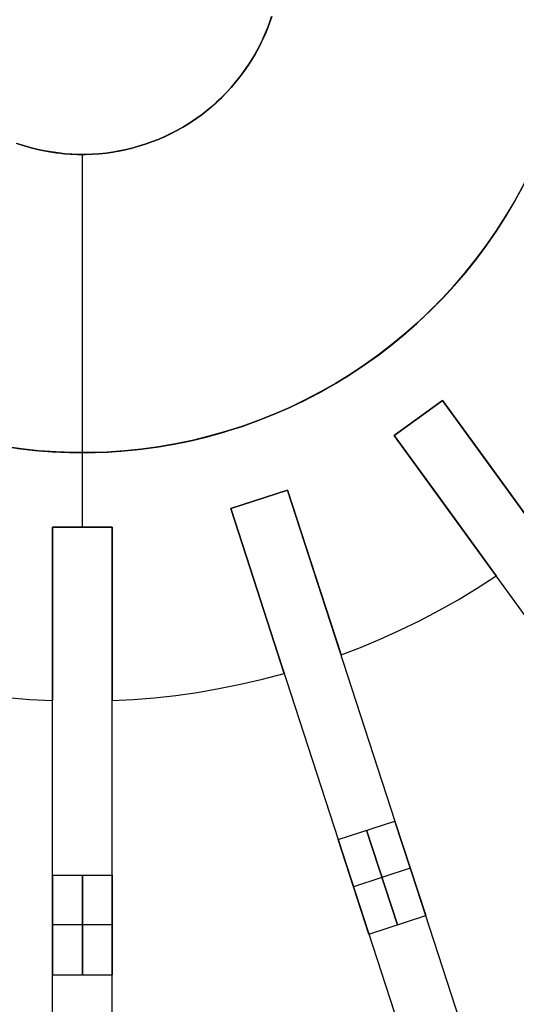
# Model space of a CAD drawing. Header units: millimetres. Extents: x 385 to 1075, y 1875 to 2565.
# Tile 7 of 21: x 717 to 817, y 2009 to 2207. Entities that reach past the tile are written whole.
import ezdxf

# ---------------------------------------------------------------- set-up
doc = ezdxf.new("R2010")
doc.units = ezdxf.units.MM

msp = doc.modelspace()

# ---------------------------------------------------------------- linework, layer by layer
at = {"extrusion": (5e-05, -7.91922e-06, 1)}
msp.add_lwpolyline([(634.91, 2250.9), (633.9, 2247.6), (633, 2244.26), (632.22, 2240.89), (631.56, 2237.5), (631.01, 2234.09), (630.58, 2230.66), (630.27, 2227.22), (630.08, 2223.77), (630.01, 2220.31), (630.06, 2216.86), (630.23, 2213.41), (630.52, 2209.96), (630.92, 2206.53), (631.45, 2203.11), (632.09, 2199.72), (632.85, 2196.35), (633.72, 2193.01), (634.71, 2189.69), (635.82, 2186.42), (637.03, 2183.19), (638.36, 2180), (639.8, 2176.85), (641.34, 2173.76), (642.99, 2170.73), (644.75, 2167.75), (646.6, 2164.83), (648.56, 2161.98), (650.61, 2159.21), (652.76, 2156.5), (655, 2153.87), (657.33, 2151.31), (659.75, 2148.84), (662.25, 2146.46), (664.83, 2144.16), (667.49, 2141.96), (670.22, 2139.84), (673.03, 2137.82), (675.9, 2135.9), (678.84, 2134.08), (681.84, 2132.37), (684.89, 2130.76), (688, 2129.25), (691.16, 2127.85), (694.37, 2126.57), (697.62, 2125.39), (700.91, 2124.33), (704.23, 2123.38), (707.59, 2122.55), (710.97, 2121.83), (714.37, 2121.23), (717.79, 2120.75), (721.23, 2120.38), (724.67, 2120.14), (728.13, 2120.02), (731.58, 2120.01), (735.04, 2120.12), (738.48, 2120.36), (741.92, 2120.71), (745.35, 2121.18), (748.75, 2121.77), (752.13, 2122.48), (755.49, 2123.3), (758.82, 2124.24), (762.11, 2125.29), (765.36, 2126.45), (768.57, 2127.73), (771.74, 2129.12), (774.85, 2130.61), (777.91, 2132.22), (780.92, 2133.92), (783.86, 2135.73), (786.74, 2137.64), (789.55, 2139.65), (792.29, 2141.76), (794.96, 2143.96), (797.55, 2146.25), (800.05, 2148.62), (802.48, 2151.09), (804.82, 2153.63), (807.06, 2156.26), (809.22, 2158.96), (811.28, 2161.73), (813.25, 2164.57), (815.11, 2167.48), (816.88, 2170.45), (818.54, 2173.48), (820.09, 2176.57), (821.54, 2179.71), (822.87, 2182.89), (824.1, 2186.12), (825.21, 2189.4), (826.21, 2192.7), (827.1, 2196.04), (827.87, 2199.41), (828.52, 2202.81), (829.06, 2206.22), (829.48, 2209.65), (829.77, 2213.09), (829.95, 2216.54), (830.01, 2220)], dxfattribs=at)
at = {"extrusion": (-5e-05, 7.91922e-06, 1)}
msp.add_lwpolyline([(829.99, 2220), (829.93, 2216.55), (829.75, 2213.1), (829.45, 2209.65), (829.03, 2206.22), (828.5, 2202.81), (827.85, 2199.42), (827.08, 2196.05), (826.19, 2192.71), (825.19, 2189.4), (824.08, 2186.13), (822.85, 2182.9), (821.51, 2179.71), (820.07, 2176.57), (818.51, 2173.49), (816.85, 2170.46), (815.09, 2167.48), (813.22, 2164.58), (811.26, 2161.73), (809.2, 2158.96), (807.04, 2156.26), (804.79, 2153.64), (802.45, 2151.09), (800.03, 2148.63), (797.52, 2146.25), (794.93, 2143.96), (792.27, 2141.76), (789.53, 2139.66), (786.72, 2137.65), (783.84, 2135.74), (780.89, 2133.93), (777.89, 2132.22), (774.83, 2130.62), (771.71, 2129.12), (768.55, 2127.73), (765.34, 2126.46), (762.08, 2125.29), (758.79, 2124.24), (755.47, 2123.3), (752.11, 2122.48), (748.73, 2121.77), (745.32, 2121.18), (741.9, 2120.71), (738.46, 2120.36), (735.01, 2120.13), (731.56, 2120.01), (728.1, 2120.02), (724.65, 2120.14), (721.2, 2120.39), (717.77, 2120.75), (714.34, 2121.23), (710.94, 2121.83), (707.56, 2122.55), (704.21, 2123.38), (700.88, 2124.33), (697.6, 2125.39), (694.35, 2126.57), (691.14, 2127.86), (687.98, 2129.25), (684.87, 2130.76), (681.81, 2132.37), (678.81, 2134.09), (675.88, 2135.91), (673, 2137.83), (670.2, 2139.85), (667.46, 2141.96), (664.81, 2144.17), (662.22, 2146.46), (659.72, 2148.85), (657.31, 2151.32), (654.98, 2153.87), (652.74, 2156.5), (650.59, 2159.21), (648.54, 2161.99), (646.58, 2164.84), (644.72, 2167.75), (642.97, 2170.73), (641.32, 2173.77), (639.78, 2176.86), (638.34, 2180), (637.01, 2183.19), (635.79, 2186.42), (634.69, 2189.7), (633.7, 2193.01), (632.83, 2196.35), (632.07, 2199.72), (631.42, 2203.12), (630.9, 2206.53), (630.49, 2209.97), (630.21, 2213.41), (630.04, 2216.86), (629.99, 2220.32), (630.06, 2223.77), (630.25, 2227.22), (630.56, 2230.66), (630.99, 2234.09), (631.53, 2237.5), (632.2, 2240.9), (632.98, 2244.26), (633.87, 2247.6), (634.88, 2250.9)], dxfattribs=at)
for points in [[(716.72, 2182.27), (718.04, 2181.83), (719.37, 2181.44), (720.71, 2181.09), (722.07, 2180.79), (723.43, 2180.54), (724.81, 2180.34), (726.19, 2180.18), (727.57, 2180.07), (728.96, 2180.01), (730.35, 2180), (731.74, 2180.04), (733.12, 2180.12), (734.5, 2180.25), (735.88, 2180.43), (737.25, 2180.66), (738.61, 2180.94), (739.96, 2181.26), (741.3, 2181.63), (742.62, 2182.04), (743.93, 2182.51), (745.23, 2183.01), (746.5, 2183.56), (747.76, 2184.16), (748.99, 2184.79), (750.2, 2185.48), (751.39, 2186.2), (752.55, 2186.96), (753.68, 2187.76), (754.78, 2188.6), (755.86, 2189.48), (756.9, 2190.4), (757.91, 2191.35), (758.89, 2192.34), (759.83, 2193.36), (760.74, 2194.41), (761.61, 2195.49), (762.44, 2196.6), (763.23, 2197.74), (763.99, 2198.91), (764.7, 2200.1), (765.37, 2201.32), (766, 2202.56), (766.58, 2203.82), (767.12, 2205.09), (767.61, 2206.39), (768.06, 2207.71)], [(717.04, 2182.16), (718.36, 2181.73), (719.69, 2181.35), (721.03, 2181.02), (722.38, 2180.73), (723.74, 2180.49), (725.11, 2180.3), (726.49, 2180.15), (727.86, 2180.06), (729.25, 2180.01), (730.63, 2180), (732.01, 2180.05), (733.39, 2180.14), (734.76, 2180.28), (736.13, 2180.47), (737.5, 2180.71), (738.85, 2180.99), (740.19, 2181.32), (741.52, 2181.7), (742.84, 2182.12), (744.14, 2182.58), (745.42, 2183.09), (746.69, 2183.65), (747.94, 2184.25), (749.16, 2184.89), (750.36, 2185.57), (751.54, 2186.29), (752.69, 2187.06), (753.82, 2187.86), (754.91, 2188.7), (755.98, 2189.58), (757.01, 2190.5), (758.02, 2191.45), (758.99, 2192.44), (759.92, 2193.45), (760.82, 2194.5), (761.68, 2195.58), (762.51, 2196.69), (763.29, 2197.83), (764.04, 2198.99), (764.75, 2200.18), (765.41, 2201.39), (766.03, 2202.63), (766.61, 2203.88), (767.14, 2205.16), (767.64, 2206.45), (768.08, 2207.76)], [(768.08, 2207.76), (767.64, 2206.45), (767.14, 2205.16), (766.61, 2203.88), (766.03, 2202.63), (765.41, 2201.39), (764.75, 2200.18), (764.04, 2198.99), (763.29, 2197.83), (762.51, 2196.69), (761.68, 2195.58), (760.82, 2194.5), (759.92, 2193.45), (758.99, 2192.44), (758.02, 2191.45), (757.01, 2190.5), (755.98, 2189.58), (754.91, 2188.7), (753.82, 2187.86), (752.69, 2187.06), (751.54, 2186.29), (750.36, 2185.57), (749.16, 2184.89), (747.94, 2184.25), (746.69, 2183.65), (745.42, 2183.09), (744.14, 2182.58), (742.84, 2182.12), (741.52, 2181.7), (740.19, 2181.32), (738.85, 2180.99), (737.5, 2180.71), (736.13, 2180.47), (734.76, 2180.28), (733.39, 2180.14), (732.01, 2180.05), (730.63, 2180), (729.25, 2180.01), (727.86, 2180.06), (726.49, 2180.15), (725.11, 2180.3), (723.74, 2180.49), (722.38, 2180.73), (721.03, 2181.02), (719.69, 2181.35), (718.36, 2181.73), (717.04, 2182.16)], [(730, 2105), (730, 2180)], [(730, 2105), (730, 2180)], [(717.02, 2120.85), (720.47, 2120.46), (723.93, 2120.18), (727.4, 2120.03), (730.87, 2120), (734.34, 2120.09), (737.8, 2120.3), (741.26, 2120.64), (744.7, 2121.09), (748.12, 2121.66), (751.53, 2122.34), (754.9, 2123.15), (758.25, 2124.07), (761.56, 2125.11), (764.84, 2126.26), (768.07, 2127.53), (771.25, 2128.91), (774.39, 2130.39), (777.47, 2131.99), (780.5, 2133.69), (783.47, 2135.49), (786.37, 2137.4), (789.2, 2139.41), (791.96, 2141.51), (794.65, 2143.71), (797.26, 2146), (799.78, 2148.37), (802.23, 2150.84), (804.58, 2153.39), (806.85, 2156.02), (809.03, 2158.72), (811.11, 2161.5), (813.09, 2164.35), (814.97, 2167.27), (816.75, 2170.25), (818.42, 2173.29)], [(802.45, 2130.49), (792.74, 2123.44)], [(792.74, 2123.44), (802.45, 2130.49)], [(792.74, 2123.44), (802.45, 2130.49)], [(792.74, 2123.44), (802.45, 2130.49)], [(802.45, 2130.49), (792.74, 2123.44)], [(811.27, 2118.35), (802.45, 2130.49)], [(802.45, 2130.49), (811.27, 2118.35)], [(811.27, 2118.35), (802.45, 2130.49)], [(802.45, 2130.49), (811.27, 2118.35)], [(937.64, 1944.42), (802.45, 2130.49)], [(792.74, 2123.44), (801.56, 2111.3)], [(801.56, 2111.3), (792.74, 2123.44)], [(792.74, 2123.44), (801.56, 2111.3)], [(801.56, 2111.3), (792.74, 2123.44)], [(927.93, 1937.36), (792.74, 2123.44)], [(730, 2105), (730, 2120)], [(730, 2105), (730, 2120)], [(822.95, 2102.27), (811.27, 2118.35)], [(811.27, 2118.35), (822.95, 2102.27)], [(822.95, 2102.27), (811.27, 2118.35)], [(811.27, 2118.35), (822.95, 2102.27)], [(771.24, 2112.48), (759.83, 2108.77)], [(759.83, 2108.77), (771.24, 2112.48)], [(759.83, 2108.77), (771.24, 2112.48)], [(759.83, 2108.77), (771.24, 2112.48)], [(771.24, 2112.48), (759.83, 2108.77)], [(775.88, 2098.22), (771.24, 2112.48)], [(771.24, 2112.48), (775.88, 2098.22)], [(775.88, 2098.22), (771.24, 2112.48)], [(771.24, 2112.48), (775.88, 2098.22)], [(842.32, 1893.74), (771.24, 2112.48)], [(801.56, 2111.3), (813.24, 2095.22)], [(813.24, 2095.22), (801.56, 2111.3)], [(801.56, 2111.3), (813.24, 2095.22)], [(813.24, 2095.22), (801.56, 2111.3)], [(759.83, 2108.77), (764.47, 2094.51)], [(764.47, 2094.51), (759.83, 2108.77)], [(759.83, 2108.77), (764.47, 2094.51)], [(764.47, 2094.51), (759.83, 2108.77)], [(830.9, 1890.03), (759.83, 2108.77)], [(736, 2105), (724, 2105)], [(724, 2105), (736, 2105)], [(724, 2105), (736, 2105)], [(724, 2105), (736, 2105)], [(724, 2105), (724, 2090)], [(724, 2090), (724, 2105)], [(724, 2105), (724, 2090)], [(724, 2090), (724, 2105)], [(736, 2105), (724, 2105)], [(724, 1875), (724, 2105)], [(736, 2090), (736, 2105)], [(736, 2105), (736, 2090)], [(736, 2090), (736, 2105)], [(736, 2105), (736, 2090)], [(736, 1875), (736, 2105)], [(782.02, 2079.31), (775.88, 2098.22)], [(775.88, 2098.22), (782.02, 2079.31)], [(782.02, 2079.31), (775.88, 2098.22)], [(775.88, 2098.22), (782.02, 2079.31)], [(764.47, 2094.51), (770.61, 2075.6)], [(770.61, 2075.6), (764.47, 2094.51)], [(764.47, 2094.51), (770.61, 2075.6)], [(770.61, 2075.6), (764.47, 2094.51)], [(782.02, 2079.31), (785.97, 2080.83), (789.92, 2082.49), (793.86, 2084.27), (797.78, 2086.19), (801.69, 2088.24), (805.58, 2090.43), (809.43, 2092.76), (813.24, 2095.22)], [(782.02, 2079.31), (785.97, 2080.83), (789.92, 2082.49), (793.86, 2084.27), (797.78, 2086.19), (801.69, 2088.24), (805.58, 2090.43), (809.43, 2092.76), (813.24, 2095.22)], [(782.02, 2079.31), (785.97, 2080.83), (789.92, 2082.49), (793.86, 2084.27), (797.78, 2086.19), (801.69, 2088.24), (805.58, 2090.43), (809.43, 2092.76), (813.24, 2095.22)], [(782.02, 2079.31), (785.97, 2080.83), (789.92, 2082.49), (793.86, 2084.27), (797.78, 2086.19), (801.69, 2088.24), (805.58, 2090.43), (809.43, 2092.76), (813.24, 2095.22)], [(782.02, 2079.31), (785.97, 2080.83), (789.92, 2082.49), (793.86, 2084.27), (797.78, 2086.19), (801.69, 2088.24), (805.58, 2090.43), (809.43, 2092.76), (813.24, 2095.22)], [(782.02, 2079.31), (785.97, 2080.83), (789.92, 2082.49), (793.86, 2084.27), (797.78, 2086.19), (801.69, 2088.24), (805.58, 2090.43), (809.43, 2092.76), (813.24, 2095.22)], [(724, 2090), (724, 2070.12)], [(724, 2070.12), (724, 2090)], [(724, 2090), (724, 2070.12)], [(724, 2070.12), (724, 2090)], [(736, 2070.12), (736, 2090)], [(736, 2090), (736, 2070.12)], [(736, 2070.12), (736, 2090)], [(736, 2090), (736, 2070.12)], [(689.39, 2075.6), (693.48, 2074.51), (697.64, 2073.53), (701.88, 2072.66), (706.19, 2071.9), (710.55, 2071.27), (714.98, 2070.75), (719.47, 2070.37), (724, 2070.12)], [(689.39, 2075.6), (693.48, 2074.51), (697.64, 2073.53), (701.88, 2072.66), (706.19, 2071.9), (710.55, 2071.27), (714.98, 2070.75), (719.47, 2070.37), (724, 2070.12)], [(689.39, 2075.6), (693.48, 2074.51), (697.64, 2073.53), (701.88, 2072.66), (706.19, 2071.9), (710.55, 2071.27), (714.98, 2070.75), (719.47, 2070.37), (724, 2070.12)], [(689.39, 2075.6), (693.48, 2074.51), (697.64, 2073.53), (701.88, 2072.66), (706.19, 2071.9), (710.55, 2071.27), (714.98, 2070.75), (719.47, 2070.37), (724, 2070.12)], [(689.39, 2075.6), (693.48, 2074.51), (697.64, 2073.53), (701.88, 2072.66), (706.19, 2071.9), (710.55, 2071.27), (714.98, 2070.75), (719.47, 2070.37), (724, 2070.12)], [(689.39, 2075.6), (693.48, 2074.51), (697.64, 2073.53), (701.88, 2072.66), (706.19, 2071.9), (710.55, 2071.27), (714.98, 2070.75), (719.47, 2070.37), (724, 2070.12)], [(736, 2070.12), (740.23, 2070.35), (744.49, 2070.7), (748.79, 2071.18), (753.12, 2071.79), (757.47, 2072.54), (761.84, 2073.42), (766.22, 2074.44), (770.61, 2075.6)], [(736, 2070.12), (740.23, 2070.35), (744.49, 2070.7), (748.79, 2071.18), (753.12, 2071.79), (757.47, 2072.54), (761.84, 2073.42), (766.22, 2074.44), (770.61, 2075.6)], [(736, 2070.12), (740.23, 2070.35), (744.49, 2070.7), (748.79, 2071.18), (753.12, 2071.79), (757.47, 2072.54), (761.84, 2073.42), (766.22, 2074.44), (770.61, 2075.6)], [(736, 2070.12), (740.23, 2070.35), (744.49, 2070.7), (748.79, 2071.18), (753.12, 2071.79), (757.47, 2072.54), (761.84, 2073.42), (766.22, 2074.44), (770.61, 2075.6)], [(736, 2070.12), (740.23, 2070.35), (744.49, 2070.7), (748.79, 2071.18), (753.12, 2071.79), (757.47, 2072.54), (761.84, 2073.42), (766.22, 2074.44), (770.61, 2075.6)], [(736, 2070.12), (740.23, 2070.35), (744.49, 2070.7), (748.79, 2071.18), (753.12, 2071.79), (757.47, 2072.54), (761.84, 2073.42), (766.22, 2074.44), (770.61, 2075.6)], [(781.46, 2042.2), (792.87, 2045.91)], [(781.46, 2042.2), (792.87, 2045.91)], [(793.35, 2025.03), (787.17, 2044.05)], [(787.17, 2044.05), (793.35, 2025.03)], [(799.05, 2026.89), (792.87, 2045.91)], [(792.87, 2045.91), (799.05, 2026.89)], [(781.46, 2042.2), (787.64, 2023.18)], [(787.64, 2023.18), (781.46, 2042.2)], [(795.96, 2036.4), (784.55, 2032.69)], [(795.96, 2036.4), (784.55, 2032.69)], [(724, 2035), (736, 2035)], [(724, 2035), (724, 2015)], [(724, 2015), (724, 2035)], [(724, 2035), (736, 2035)], [(730, 2015), (730, 2035)], [(730, 2035), (730, 2015)], [(736, 2015), (736, 2035)], [(736, 2035), (736, 2015)], [(787.64, 2023.18), (799.05, 2026.89)], [(787.64, 2023.18), (799.05, 2026.89)], [(736, 2025), (724, 2025)], [(736, 2025), (724, 2025)], [(724, 2015), (736, 2015)], [(724, 2015), (736, 2015)]]:
    msp.add_lwpolyline(points)
at = {"extrusion": (1, 0, 0)}
for points in [[(2180, -12), (2180, 0)], [(2130.49, -12), (2130.49, -232)], [(2126.96, -12), (2126.96, -232)], [(2123.44, -232), (2123.44, -12)], [(2120, -244.01), (2120, -231.99)], [(2112.48, -12), (2112.48, -232)], [(2110.63, -12), (2110.63, -232)], [(2108.77, -232), (2108.77, -12)], [(2105, -232), (2105, -12)], [(2105, 0), (2104.96, 2.39), (2104.84, 4.78), (2104.63, 7.16), (2104.35, 9.53), (2103.98, 11.89), (2103.54, 14.24), (2103.01, 16.57), (2102.4, 18.89), (2101.72, 21.18), (2100.96, 23.44), (2100.12, 25.68), (2099.2, 27.89), (2098.22, 30.06), (2097.15, 32.2), (2096.02, 34.31), (2094.81, 36.37), (2093.53, 38.39), (2092.19, 40.37), (2090.78, 42.3), (2089.3, 44.18), (2087.76, 46), (2086.16, 47.78), (2084.5, 49.5), (2082.78, 51.16), (2081, 52.76), (2079.18, 54.3), (2077.3, 55.78), (2075.37, 57.19), (2073.39, 58.53), (2071.37, 59.81), (2069.31, 61.02), (2067.2, 62.15), (2065.06, 63.22), (2062.89, 64.2), (2060.68, 65.12), (2058.44, 65.96), (2056.18, 66.72), (2053.89, 67.4), (2051.57, 68.01), (2049.24, 68.54), (2046.89, 68.98), (2044.53, 69.35), (2042.16, 69.63), (2039.78, 69.84), (2037.39, 69.96), (2035, 70)], [(2105, -244), (2104.96, -246.39), (2104.84, -248.78), (2104.63, -251.16), (2104.35, -253.53), (2103.98, -255.89), (2103.54, -258.24), (2103.01, -260.57), (2102.4, -262.89), (2101.72, -265.18), (2100.96, -267.44), (2100.12, -269.68), (2099.2, -271.89), (2098.22, -274.06), (2097.15, -276.2), (2096.02, -278.31), (2094.81, -280.37), (2093.53, -282.39), (2092.19, -284.37), (2090.78, -286.3), (2089.3, -288.18), (2087.76, -290), (2086.16, -291.78), (2084.5, -293.5), (2082.78, -295.16), (2081, -296.76), (2079.18, -298.3), (2077.3, -299.78), (2075.37, -301.19), (2073.39, -302.53), (2071.37, -303.81), (2069.31, -305.02), (2067.2, -306.15), (2065.06, -307.22), (2062.89, -308.2), (2060.68, -309.12), (2058.44, -309.96), (2056.18, -310.72), (2053.89, -311.4), (2051.57, -312.01), (2049.24, -312.54), (2046.89, -312.98), (2044.53, -313.35), (2042.16, -313.63), (2039.78, -313.84), (2037.39, -313.96), (2035, -314)], [(2105, -12), (2105, -232)], [(2035, 70), (2037.39, 69.96), (2039.78, 69.84), (2042.16, 69.63), (2044.53, 69.35), (2046.89, 68.98), (2049.24, 68.54), (2051.57, 68.01), (2053.89, 67.4), (2056.18, 66.72), (2058.44, 65.96), (2060.68, 65.12), (2062.89, 64.2), (2065.06, 63.22), (2067.2, 62.15), (2069.31, 61.02), (2071.37, 59.81), (2073.39, 58.53), (2075.37, 57.19), (2077.3, 55.78), (2079.18, 54.3), (2081, 52.76), (2082.78, 51.16), (2084.5, 49.5), (2086.16, 47.78), (2087.76, 46), (2089.3, 44.18), (2090.78, 42.3), (2092.19, 40.37), (2093.53, 38.39), (2094.81, 36.37), (2096.02, 34.31), (2097.15, 32.2), (2098.22, 30.06), (2099.2, 27.89), (2100.12, 25.68), (2100.96, 23.44), (2101.72, 21.18), (2102.4, 18.89), (2103.01, 16.57), (2103.54, 14.24), (2103.98, 11.89), (2104.35, 9.53), (2104.63, 7.16), (2104.84, 4.78), (2104.96, 2.39), (2105, 0)], [(2105, -244), (2104.96, -246.39), (2104.84, -248.78), (2104.63, -251.16), (2104.35, -253.53), (2103.98, -255.89), (2103.54, -258.24), (2103.01, -260.57), (2102.4, -262.89), (2101.72, -265.18), (2100.96, -267.44), (2100.12, -269.68), (2099.2, -271.89), (2098.22, -274.06), (2097.15, -276.2), (2096.02, -278.31), (2094.81, -280.37), (2093.53, -282.39), (2092.19, -284.37), (2090.78, -286.3), (2089.3, -288.18), (2087.76, -290), (2086.16, -291.78), (2084.5, -293.5), (2082.78, -295.16), (2081, -296.76), (2079.18, -298.3), (2077.3, -299.78), (2075.37, -301.19), (2073.39, -302.53), (2071.37, -303.81), (2069.31, -305.02), (2067.2, -306.15), (2065.06, -307.22), (2062.89, -308.2), (2060.68, -309.12), (2058.44, -309.96), (2056.18, -310.72), (2053.89, -311.4), (2051.57, -312.01), (2049.24, -312.54), (2046.89, -312.98), (2044.53, -313.35), (2042.16, -313.63), (2039.78, -313.84), (2037.39, -313.96), (2035, -314)], [(2105, -12), (2105, -232)], [(2035, 70), (2037.39, 69.96), (2039.78, 69.84), (2042.16, 69.63), (2044.53, 69.35), (2046.89, 68.98), (2049.24, 68.54), (2051.57, 68.01), (2053.89, 67.4), (2056.18, 66.72), (2058.44, 65.96), (2060.68, 65.12), (2062.89, 64.2), (2065.06, 63.22), (2067.2, 62.15), (2069.31, 61.02), (2071.37, 59.81), (2073.39, 58.53), (2075.37, 57.19), (2077.3, 55.78), (2079.18, 54.3), (2081, 52.76), (2082.78, 51.16), (2084.5, 49.5), (2086.16, 47.78), (2087.76, 46), (2089.3, 44.18), (2090.78, 42.3), (2092.19, 40.37), (2093.53, 38.39), (2094.81, 36.37), (2096.02, 34.31), (2097.15, 32.2), (2098.22, 30.06), (2099.2, 27.89), (2100.12, 25.68), (2100.96, 23.44), (2101.72, 21.18), (2102.4, 18.89), (2103.01, 16.57), (2103.54, 14.24), (2103.98, 11.89), (2104.35, 9.53), (2104.63, 7.16), (2104.84, 4.78), (2104.96, 2.39), (2105, 0)], [(2105, -244), (2104.96, -246.39), (2104.84, -248.78), (2104.63, -251.16), (2104.35, -253.53), (2103.98, -255.89), (2103.54, -258.24), (2103.01, -260.57), (2102.4, -262.89), (2101.72, -265.18), (2100.96, -267.44), (2100.12, -269.68), (2099.2, -271.89), (2098.22, -274.06), (2097.15, -276.2), (2096.02, -278.31), (2094.81, -280.37), (2093.53, -282.39), (2092.19, -284.37), (2090.78, -286.3), (2089.3, -288.18), (2087.76, -290), (2086.16, -291.78), (2084.5, -293.5), (2082.78, -295.16), (2081, -296.76), (2079.18, -298.3), (2077.3, -299.78), (2075.37, -301.19), (2073.39, -302.53), (2071.37, -303.81), (2069.31, -305.02), (2067.2, -306.15), (2065.06, -307.22), (2062.89, -308.2), (2060.68, -309.12), (2058.44, -309.96), (2056.18, -310.72), (2053.89, -311.4), (2051.57, -312.01), (2049.24, -312.54), (2046.89, -312.98), (2044.53, -313.35), (2042.16, -313.63), (2039.78, -313.84), (2037.39, -313.96), (2035, -314)], [(2095.22, -244), (2095.22, -232)], [(2095.22, -12), (2095.22, 0)], [(2079.31, -244), (2079.31, -232)], [(2079.31, -12), (2079.31, 0)], [(2075.6, -244), (2075.6, -232)], [(2075.6, -12), (2075.6, 0)], [(2070.12, -244), (2070.12, -232)], [(2070.12, -12), (2070.12, 0)], [(2070.12, -244), (2070.12, -232)], [(2070.12, -12), (2070.12, 0)], [(2015, 70), (2010.22, 69.92), (2005.45, 69.67), (2000.68, 69.27), (1995.94, 68.7), (1991.21, 67.96), (1986.52, 67.07), (1981.85, 66.02), (1977.23, 64.81), (1972.65, 63.44), (1968.12, 61.92), (1963.64, 60.24), (1959.22, 58.41), (1954.87, 56.43), (1950.59, 54.3), (1946.38, 52.03), (1942.26, 49.62), (1938.22, 47.07), (1934.26, 44.38), (1930.41, 41.55), (1926.65, 38.6), (1922.99, 35.52), (1919.44, 32.32), (1916.01, 28.99), (1912.68, 25.56), (1909.48, 22.01), (1906.4, 18.35), (1903.45, 14.59), (1900.62, 10.74), (1897.93, 6.78), (1895.38, 2.74), (1892.97, -1.38), (1890.7, -5.59), (1888.57, -9.87), (1886.59, -14.22), (1884.76, -18.64), (1883.08, -23.12), (1881.56, -27.65), (1880.19, -32.23), (1878.98, -36.85), (1877.93, -41.52), (1877.04, -46.21), (1876.3, -50.94), (1875.73, -55.68), (1875.33, -60.45), (1875.08, -65.22), (1875, -70)], [(1875, -174), (1875.08, -178.78), (1875.33, -183.55), (1875.73, -188.32), (1876.3, -193.06), (1877.04, -197.79), (1877.93, -202.48), (1878.98, -207.15), (1880.19, -211.77), (1881.56, -216.35), (1883.08, -220.88), (1884.76, -225.36), (1886.59, -229.78), (1888.57, -234.13), (1890.7, -238.41), (1892.97, -242.62), (1895.38, -246.74), (1897.93, -250.78), (1900.62, -254.74), (1903.45, -258.59), (1906.4, -262.35), (1909.48, -266.01), (1912.68, -269.56), (1916.01, -272.99), (1919.44, -276.32), (1922.99, -279.52), (1926.65, -282.6), (1930.41, -285.55), (1934.26, -288.38), (1938.22, -291.07), (1942.26, -293.62), (1946.38, -296.03), (1950.59, -298.3), (1954.87, -300.43), (1959.22, -302.41), (1963.64, -304.24), (1968.12, -305.92), (1972.65, -307.44), (1977.23, -308.81), (1981.85, -310.02), (1986.52, -311.07), (1991.21, -311.96), (1995.94, -312.7), (2000.68, -313.27), (2005.45, -313.67), (2010.22, -313.92), (2015, -314)], [(1875, -70), (1875.08, -65.22), (1875.33, -60.45), (1875.73, -55.68), (1876.3, -50.94), (1877.04, -46.21), (1877.93, -41.52), (1878.98, -36.85), (1880.19, -32.23), (1881.56, -27.65), (1883.08, -23.12), (1884.76, -18.64), (1886.59, -14.22), (1888.57, -9.87), (1890.7, -5.59), (1892.97, -1.38), (1895.38, 2.74), (1897.93, 6.78), (1900.62, 10.74), (1903.45, 14.59), (1906.4, 18.35), (1909.48, 22.01), (1912.68, 25.56), (1916.01, 28.99), (1919.44, 32.32), (1922.99, 35.52), (1926.65, 38.6), (1930.41, 41.55), (1934.26, 44.38), (1938.22, 47.07), (1942.26, 49.62), (1946.38, 52.03), (1950.59, 54.3), (1954.87, 56.43), (1959.22, 58.41), (1963.64, 60.24), (1968.12, 61.92), (1972.65, 63.44), (1977.23, 64.81), (1981.85, 66.02), (1986.52, 67.07), (1991.21, 67.96), (1995.94, 68.7), (2000.68, 69.27), (2005.45, 69.67), (2010.22, 69.92), (2015, 70)], [(2015, -314), (2010.22, -313.92), (2005.45, -313.67), (2000.68, -313.27), (1995.94, -312.7), (1991.21, -311.96), (1986.52, -311.07), (1981.85, -310.02), (1977.23, -308.81), (1972.65, -307.44), (1968.12, -305.92), (1963.64, -304.24), (1959.22, -302.41), (1954.87, -300.43), (1950.59, -298.3), (1946.38, -296.03), (1942.26, -293.62), (1938.22, -291.07), (1934.26, -288.38), (1930.41, -285.55), (1926.65, -282.6), (1922.99, -279.52), (1919.44, -276.32), (1916.01, -272.99), (1912.68, -269.56), (1909.48, -266.01), (1906.4, -262.35), (1903.45, -258.59), (1900.62, -254.74), (1897.93, -250.78), (1895.38, -246.74), (1892.97, -242.62), (1890.7, -238.41), (1888.57, -234.13), (1886.59, -229.78), (1884.76, -225.36), (1883.08, -220.88), (1881.56, -216.35), (1880.19, -211.77), (1878.98, -207.15), (1877.93, -202.48), (1877.04, -197.79), (1876.3, -193.06), (1875.73, -188.32), (1875.33, -183.55), (1875.08, -178.78), (1875, -174)], [(1875, -70), (1875.08, -65.22), (1875.33, -60.45), (1875.73, -55.68), (1876.3, -50.94), (1877.04, -46.21), (1877.93, -41.52), (1878.98, -36.85), (1880.19, -32.23), (1881.56, -27.65), (1883.08, -23.12), (1884.76, -18.64), (1886.59, -14.22), (1888.57, -9.87), (1890.7, -5.59), (1892.97, -1.38), (1895.38, 2.74), (1897.93, 6.78), (1900.62, 10.74), (1903.45, 14.59), (1906.4, 18.35), (1909.48, 22.01), (1912.68, 25.56), (1916.01, 28.99), (1919.44, 32.32), (1922.99, 35.52), (1926.65, 38.6), (1930.41, 41.55), (1934.26, 44.38), (1938.22, 47.07), (1942.26, 49.62), (1946.38, 52.03), (1950.59, 54.3), (1954.87, 56.43), (1959.22, 58.41), (1963.64, 60.24), (1968.12, 61.92), (1972.65, 63.44), (1977.23, 64.81), (1981.85, 66.02), (1986.52, 67.07), (1991.21, 67.96), (1995.94, 68.7), (2000.68, 69.27), (2005.45, 69.67), (2010.22, 69.92), (2015, 70)], [(2015, -314), (2010.22, -313.92), (2005.45, -313.67), (2000.68, -313.27), (1995.94, -312.7), (1991.21, -311.96), (1986.52, -311.07), (1981.85, -310.02), (1977.23, -308.81), (1972.65, -307.44), (1968.12, -305.92), (1963.64, -304.24), (1959.22, -302.41), (1954.87, -300.43), (1950.59, -298.3), (1946.38, -296.03), (1942.26, -293.62), (1938.22, -291.07), (1934.26, -288.38), (1930.41, -285.55), (1926.65, -282.6), (1922.99, -279.52), (1919.44, -276.32), (1916.01, -272.99), (1912.68, -269.56), (1909.48, -266.01), (1906.4, -262.35), (1903.45, -258.59), (1900.62, -254.74), (1897.93, -250.78), (1895.38, -246.74), (1892.97, -242.62), (1890.7, -238.41), (1888.57, -234.13), (1886.59, -229.78), (1884.76, -225.36), (1883.08, -220.88), (1881.56, -216.35), (1880.19, -211.77), (1878.98, -207.15), (1877.93, -202.48), (1877.04, -197.79), (1876.3, -193.06), (1875.73, -188.32), (1875.33, -183.55), (1875.08, -178.78), (1875, -174)]]:
    msp.add_lwpolyline(points, dxfattribs=at)
at = {"extrusion": (0.809017, 0.587785, 5.78141e-15)}
msp.add_lwpolyline([(1181.93, 70), (1184.32, 69.96), (1186.71, 69.84), (1189.09, 69.63), (1191.47, 69.35), (1193.83, 68.98), (1196.18, 68.54), (1198.51, 68.01), (1200.82, 67.4), (1203.11, 66.72), (1205.38, 65.96), (1207.61, 65.12), (1209.82, 64.2), (1212, 63.22), (1214.14, 62.15), (1216.24, 61.02), (1218.31, 59.81), (1220.33, 58.53), (1222.3, 57.19), (1224.23, 55.78), (1226.11, 54.3), (1227.94, 52.76), (1229.71, 51.16), (1231.43, 49.5), (1233.09, 47.78), (1234.69, 46), (1236.23, 44.18), (1237.71, 42.3), (1239.12, 40.37), (1240.47, 38.39), (1241.74, 36.37), (1242.95, 34.31), (1244.09, 32.2), (1245.15, 30.06), (1246.14, 27.89), (1247.05, 25.68), (1247.89, 23.44), (1248.65, 21.18), (1249.34, 18.89), (1249.94, 16.57), (1250.47, 14.24), (1250.92, 11.89), (1251.28, 9.53), (1251.57, 7.16), (1251.77, 4.78), (1251.89, 2.39), (1251.93, 0)], dxfattribs=at)
at = {"extrusion": (0.809017, 0.587785, -5.41509e-15)}
msp.add_lwpolyline([(1251.93, -244), (1251.89, -246.39), (1251.77, -248.78), (1251.57, -251.16), (1251.28, -253.53), (1250.92, -255.89), (1250.47, -258.24), (1249.94, -260.57), (1249.34, -262.89), (1248.65, -265.18), (1247.89, -267.44), (1247.05, -269.68), (1246.14, -271.89), (1245.15, -274.06), (1244.09, -276.2), (1242.95, -278.31), (1241.74, -280.37), (1240.47, -282.39), (1239.12, -284.37), (1237.71, -286.3), (1236.23, -288.18), (1234.69, -290), (1233.09, -291.78), (1231.43, -293.5), (1229.71, -295.16), (1227.94, -296.76), (1226.11, -298.3), (1224.23, -299.78), (1222.3, -301.19), (1220.33, -302.53), (1218.31, -303.81), (1216.24, -305.02), (1214.14, -306.15), (1212, -307.22), (1209.82, -308.2), (1207.61, -309.12), (1205.38, -309.96), (1203.11, -310.72), (1200.82, -311.4), (1198.51, -312.01), (1196.18, -312.54), (1193.83, -312.98), (1191.47, -313.35), (1189.09, -313.63), (1186.71, -313.84), (1184.32, -313.96), (1181.93, -314)], dxfattribs=at)
at = {"extrusion": (0.809017, 0.587785, -2.30732e-15)}
msp.add_lwpolyline([(1181.93, 70), (1184.32, 69.96), (1186.71, 69.84), (1189.09, 69.63), (1191.47, 69.35), (1193.83, 68.98), (1196.18, 68.54), (1198.51, 68.01), (1200.82, 67.4), (1203.11, 66.72), (1205.38, 65.96), (1207.61, 65.12), (1209.82, 64.2), (1212, 63.22), (1214.14, 62.15), (1216.24, 61.02), (1218.31, 59.81), (1220.33, 58.53), (1222.3, 57.19), (1224.23, 55.78), (1226.11, 54.3), (1227.94, 52.76), (1229.71, 51.16), (1231.43, 49.5), (1233.09, 47.78), (1234.69, 46), (1236.23, 44.18), (1237.71, 42.3), (1239.12, 40.37), (1240.47, 38.39), (1241.74, 36.37), (1242.95, 34.31), (1244.09, 32.2), (1245.15, 30.06), (1246.14, 27.89), (1247.05, 25.68), (1247.89, 23.44), (1248.65, 21.18), (1249.34, 18.89), (1249.94, 16.57), (1250.47, 14.24), (1250.92, 11.89), (1251.28, 9.53), (1251.57, 7.16), (1251.77, 4.78), (1251.89, 2.39), (1251.93, 0)], dxfattribs=at)
at = {"extrusion": (0.809017, 0.587785, 6.24613e-17)}
msp.add_lwpolyline([(1251.93, -244), (1251.89, -246.39), (1251.77, -248.78), (1251.57, -251.16), (1251.28, -253.53), (1250.92, -255.89), (1250.47, -258.24), (1249.94, -260.57), (1249.34, -262.89), (1248.65, -265.18), (1247.89, -267.44), (1247.05, -269.68), (1246.14, -271.89), (1245.15, -274.06), (1244.09, -276.2), (1242.95, -278.31), (1241.74, -280.37), (1240.47, -282.39), (1239.12, -284.37), (1237.71, -286.3), (1236.23, -288.18), (1234.69, -290), (1233.09, -291.78), (1231.43, -293.5), (1229.71, -295.16), (1227.94, -296.76), (1226.11, -298.3), (1224.23, -299.78), (1222.3, -301.19), (1220.33, -302.53), (1218.31, -303.81), (1216.24, -305.02), (1214.14, -306.15), (1212, -307.22), (1209.82, -308.2), (1207.61, -309.12), (1205.38, -309.96), (1203.11, -310.72), (1200.82, -311.4), (1198.51, -312.01), (1196.18, -312.54), (1193.83, -312.98), (1191.47, -313.35), (1189.09, -313.63), (1186.71, -313.84), (1184.32, -313.96), (1181.93, -314)], dxfattribs=at)
at = {"extrusion": (0.809017, 0.587785, 1.98953e-15)}
msp.add_lwpolyline([(1251.93, 0), (1251.89, 2.39), (1251.77, 4.78), (1251.57, 7.16), (1251.28, 9.53), (1250.92, 11.89), (1250.47, 14.24), (1249.94, 16.57), (1249.34, 18.89), (1248.65, 21.18), (1247.89, 23.44), (1247.05, 25.68), (1246.14, 27.89), (1245.15, 30.06), (1244.09, 32.2), (1242.95, 34.31), (1241.74, 36.37), (1240.47, 38.39), (1239.12, 40.37), (1237.71, 42.3), (1236.23, 44.18), (1234.69, 46), (1233.09, 47.78), (1231.43, 49.5), (1229.71, 51.16), (1227.94, 52.76), (1226.11, 54.3), (1224.23, 55.78), (1222.3, 57.19), (1220.33, 58.53), (1218.31, 59.81), (1216.24, 61.02), (1214.14, 62.15), (1212, 63.22), (1209.82, 64.2), (1207.61, 65.12), (1205.38, 65.96), (1203.11, 66.72), (1200.82, 67.4), (1198.51, 68.01), (1196.18, 68.54), (1193.83, 68.98), (1191.47, 69.35), (1189.09, 69.63), (1186.71, 69.84), (1184.32, 69.96), (1181.93, 70)], dxfattribs=at)
at = {"extrusion": (0.809017, 0.587785, -1.52714e-15)}
msp.add_lwpolyline([(1251.93, -244), (1251.89, -246.39), (1251.77, -248.78), (1251.57, -251.16), (1251.28, -253.53), (1250.92, -255.89), (1250.47, -258.24), (1249.94, -260.57), (1249.34, -262.89), (1248.65, -265.18), (1247.89, -267.44), (1247.05, -269.68), (1246.14, -271.89), (1245.15, -274.06), (1244.09, -276.2), (1242.95, -278.31), (1241.74, -280.37), (1240.47, -282.39), (1239.12, -284.37), (1237.71, -286.3), (1236.23, -288.18), (1234.69, -290), (1233.09, -291.78), (1231.43, -293.5), (1229.71, -295.16), (1227.94, -296.76), (1226.11, -298.3), (1224.23, -299.78), (1222.3, -301.19), (1220.33, -302.53), (1218.31, -303.81), (1216.24, -305.02), (1214.14, -306.15), (1212, -307.22), (1209.82, -308.2), (1207.61, -309.12), (1205.38, -309.96), (1203.11, -310.72), (1200.82, -311.4), (1198.51, -312.01), (1196.18, -312.54), (1193.83, -312.98), (1191.47, -313.35), (1189.09, -313.63), (1186.71, -313.84), (1184.32, -313.96), (1181.93, -314)], dxfattribs=at)
at = {"extrusion": (0.951057, 0.309017, -4.62193e-16)}
msp.add_lwpolyline([(1700.76, 70), (1703.15, 69.96), (1705.54, 69.84), (1707.92, 69.63), (1710.29, 69.35), (1712.66, 68.98), (1715, 68.54), (1717.34, 68.01), (1719.65, 67.4), (1721.94, 66.72), (1724.2, 65.96), (1726.44, 65.12), (1728.65, 64.2), (1730.83, 63.22), (1732.97, 62.15), (1735.07, 61.02), (1737.13, 59.81), (1739.15, 58.53), (1741.13, 57.19), (1743.06, 55.78), (1744.94, 54.3), (1746.77, 52.76), (1748.54, 51.16), (1750.26, 49.5), (1751.92, 47.78), (1753.52, 46), (1755.06, 44.18), (1756.54, 42.3), (1757.95, 40.37), (1759.3, 38.39), (1760.57, 36.37), (1761.78, 34.31), (1762.92, 32.2), (1763.98, 30.06), (1764.97, 27.89), (1765.88, 25.68), (1766.72, 23.44), (1767.48, 21.18), (1768.17, 18.89), (1768.77, 16.57), (1769.3, 14.24), (1769.75, 11.89), (1770.11, 9.53), (1770.4, 7.16), (1770.6, 4.78), (1770.72, 2.39), (1770.76, 0)], dxfattribs=at)
at = {"extrusion": (0.951057, 0.309017, -2.88296e-15)}
msp.add_lwpolyline([(1770.76, -244), (1770.72, -246.39), (1770.6, -248.78), (1770.4, -251.16), (1770.11, -253.53), (1769.75, -255.89), (1769.3, -258.24), (1768.77, -260.57), (1768.17, -262.89), (1767.48, -265.18), (1766.72, -267.44), (1765.88, -269.68), (1764.97, -271.89), (1763.98, -274.06), (1762.92, -276.2), (1761.78, -278.31), (1760.57, -280.37), (1759.3, -282.39), (1757.95, -284.37), (1756.54, -286.3), (1755.06, -288.18), (1753.52, -290), (1751.92, -291.78), (1750.26, -293.5), (1748.54, -295.16), (1746.77, -296.76), (1744.94, -298.3), (1743.06, -299.78), (1741.13, -301.19), (1739.15, -302.53), (1737.13, -303.81), (1735.07, -305.02), (1732.97, -306.15), (1730.83, -307.22), (1728.65, -308.2), (1726.44, -309.12), (1724.2, -309.96), (1721.94, -310.72), (1719.65, -311.4), (1717.34, -312.01), (1715, -312.54), (1712.66, -312.98), (1710.29, -313.35), (1707.92, -313.63), (1705.54, -313.84), (1703.15, -313.96), (1700.76, -314)], dxfattribs=at)
at = {"extrusion": (0.951057, 0.309017, -1.22525e-15)}
msp.add_lwpolyline([(1700.76, 70), (1703.15, 69.96), (1705.54, 69.84), (1707.92, 69.63), (1710.29, 69.35), (1712.66, 68.98), (1715, 68.54), (1717.34, 68.01), (1719.65, 67.4), (1721.94, 66.72), (1724.2, 65.96), (1726.44, 65.12), (1728.65, 64.2), (1730.83, 63.22), (1732.97, 62.15), (1735.07, 61.02), (1737.13, 59.81), (1739.15, 58.53), (1741.13, 57.19), (1743.06, 55.78), (1744.94, 54.3), (1746.77, 52.76), (1748.54, 51.16), (1750.26, 49.5), (1751.92, 47.78), (1753.52, 46), (1755.06, 44.18), (1756.54, 42.3), (1757.95, 40.37), (1759.3, 38.39), (1760.57, 36.37), (1761.78, 34.31), (1762.92, 32.2), (1763.98, 30.06), (1764.97, 27.89), (1765.88, 25.68), (1766.72, 23.44), (1767.48, 21.18), (1768.17, 18.89), (1768.77, 16.57), (1769.3, 14.24), (1769.75, 11.89), (1770.11, 9.53), (1770.4, 7.16), (1770.6, 4.78), (1770.72, 2.39), (1770.76, 0)], dxfattribs=at)
at = {"extrusion": (0.951057, 0.309017, 1.0533e-16)}
msp.add_lwpolyline([(1770.76, -244), (1770.72, -246.39), (1770.6, -248.78), (1770.4, -251.16), (1770.11, -253.53), (1769.75, -255.89), (1769.3, -258.24), (1768.77, -260.57), (1768.17, -262.89), (1767.48, -265.18), (1766.72, -267.44), (1765.88, -269.68), (1764.97, -271.89), (1763.98, -274.06), (1762.92, -276.2), (1761.78, -278.31), (1760.57, -280.37), (1759.3, -282.39), (1757.95, -284.37), (1756.54, -286.3), (1755.06, -288.18), (1753.52, -290), (1751.92, -291.78), (1750.26, -293.5), (1748.54, -295.16), (1746.77, -296.76), (1744.94, -298.3), (1743.06, -299.78), (1741.13, -301.19), (1739.15, -302.53), (1737.13, -303.81), (1735.07, -305.02), (1732.97, -306.15), (1730.83, -307.22), (1728.65, -308.2), (1726.44, -309.12), (1724.2, -309.96), (1721.94, -310.72), (1719.65, -311.4), (1717.34, -312.01), (1715, -312.54), (1712.66, -312.98), (1710.29, -313.35), (1707.92, -313.63), (1705.54, -313.84), (1703.15, -313.96), (1700.76, -314)], dxfattribs=at)
at = {"extrusion": (0.951057, 0.309017, -2.06588e-15)}
msp.add_lwpolyline([(1770.76, 0), (1770.72, 2.39), (1770.6, 4.78), (1770.4, 7.16), (1770.11, 9.53), (1769.75, 11.89), (1769.3, 14.24), (1768.77, 16.57), (1768.17, 18.89), (1767.48, 21.18), (1766.72, 23.44), (1765.88, 25.68), (1764.97, 27.89), (1763.98, 30.06), (1762.92, 32.2), (1761.78, 34.31), (1760.57, 36.37), (1759.3, 38.39), (1757.95, 40.37), (1756.54, 42.3), (1755.06, 44.18), (1753.52, 46), (1751.92, 47.78), (1750.26, 49.5), (1748.54, 51.16), (1746.77, 52.76), (1744.94, 54.3), (1743.06, 55.78), (1741.13, 57.19), (1739.15, 58.53), (1737.13, 59.81), (1735.07, 61.02), (1732.97, 62.15), (1730.83, 63.22), (1728.65, 64.2), (1726.44, 65.12), (1724.2, 65.96), (1721.94, 66.72), (1719.65, 67.4), (1717.34, 68.01), (1715, 68.54), (1712.66, 68.98), (1710.29, 69.35), (1707.92, 69.63), (1705.54, 69.84), (1703.15, 69.96), (1700.76, 70)], dxfattribs=at)
at = {"extrusion": (0.951057, 0.309017, -6.62636e-15)}
msp.add_lwpolyline([(1770.76, -244), (1770.72, -246.39), (1770.6, -248.78), (1770.4, -251.16), (1770.11, -253.53), (1769.75, -255.89), (1769.3, -258.24), (1768.77, -260.57), (1768.17, -262.89), (1767.48, -265.18), (1766.72, -267.44), (1765.88, -269.68), (1764.97, -271.89), (1763.98, -274.06), (1762.92, -276.2), (1761.78, -278.31), (1760.57, -280.37), (1759.3, -282.39), (1757.95, -284.37), (1756.54, -286.3), (1755.06, -288.18), (1753.52, -290), (1751.92, -291.78), (1750.26, -293.5), (1748.54, -295.16), (1746.77, -296.76), (1744.94, -298.3), (1743.06, -299.78), (1741.13, -301.19), (1739.15, -302.53), (1737.13, -303.81), (1735.07, -305.02), (1732.97, -306.15), (1730.83, -307.22), (1728.65, -308.2), (1726.44, -309.12), (1724.2, -309.96), (1721.94, -310.72), (1719.65, -311.4), (1717.34, -312.01), (1715, -312.54), (1712.66, -312.98), (1710.29, -313.35), (1707.92, -313.63), (1705.54, -313.84), (1703.15, -313.96), (1700.76, -314)], dxfattribs=at)
at = {"extrusion": (0.951057, 0.309017, 4.79994e-16)}
msp.add_lwpolyline([(1540.76, -70), (1540.84, -65.22), (1541.09, -60.45), (1541.5, -55.68), (1542.07, -50.94), (1542.8, -46.21), (1543.69, -41.52), (1544.74, -36.85), (1545.95, -32.23), (1547.32, -27.65), (1548.85, -23.12), (1550.52, -18.64), (1552.35, -14.22), (1554.33, -9.87), (1556.46, -5.59), (1558.73, -1.38), (1561.14, 2.74), (1563.7, 6.78), (1566.39, 10.74), (1569.21, 14.59), (1572.16, 18.35), (1575.24, 22.01), (1578.45, 25.56), (1581.77, 28.99), (1585.21, 32.32), (1588.75, 35.52), (1592.41, 38.6), (1596.17, 41.55), (1600.03, 44.38), (1603.98, 47.07), (1608.02, 49.62), (1612.15, 52.03), (1616.35, 54.3), (1620.64, 56.43), (1624.99, 58.41), (1629.4, 60.24), (1633.88, 61.92), (1638.41, 63.44), (1642.99, 64.81), (1647.62, 66.02), (1652.28, 67.07), (1656.98, 67.96), (1661.7, 68.7), (1666.45, 69.27), (1671.21, 69.67), (1675.98, 69.92), (1680.76, 70)], dxfattribs=at)
at = {"extrusion": (0.951057, 0.309017, 1.11254e-15)}
msp.add_lwpolyline([(1680.76, -314), (1675.98, -313.92), (1671.21, -313.67), (1666.45, -313.27), (1661.7, -312.7), (1656.98, -311.96), (1652.28, -311.07), (1647.62, -310.02), (1642.99, -308.81), (1638.41, -307.44), (1633.88, -305.92), (1629.4, -304.24), (1624.99, -302.41), (1620.64, -300.43), (1616.35, -298.3), (1612.15, -296.03), (1608.02, -293.62), (1603.98, -291.07), (1600.03, -288.38), (1596.17, -285.55), (1592.41, -282.6), (1588.75, -279.52), (1585.21, -276.32), (1581.77, -272.99), (1578.45, -269.56), (1575.24, -266.01), (1572.16, -262.35), (1569.21, -258.59), (1566.39, -254.74), (1563.7, -250.78), (1561.14, -246.74), (1558.73, -242.62), (1556.46, -238.41), (1554.33, -234.13), (1552.35, -229.78), (1550.52, -225.36), (1548.85, -220.88), (1547.32, -216.35), (1545.95, -211.77), (1544.74, -207.15), (1543.69, -202.48), (1542.8, -197.79), (1542.07, -193.06), (1541.5, -188.32), (1541.09, -183.55), (1540.84, -178.78), (1540.76, -174)], dxfattribs=at)
at = {"extrusion": (0.951057, 0.309017, 3.43446e-16)}
msp.add_lwpolyline([(1540.76, -70), (1540.84, -65.22), (1541.09, -60.45), (1541.5, -55.68), (1542.07, -50.94), (1542.8, -46.21), (1543.69, -41.52), (1544.74, -36.85), (1545.95, -32.23), (1547.32, -27.65), (1548.85, -23.12), (1550.52, -18.64), (1552.35, -14.22), (1554.33, -9.87), (1556.46, -5.59), (1558.73, -1.38), (1561.14, 2.74), (1563.7, 6.78), (1566.39, 10.74), (1569.21, 14.59), (1572.16, 18.35), (1575.24, 22.01), (1578.45, 25.56), (1581.77, 28.99), (1585.21, 32.32), (1588.75, 35.52), (1592.41, 38.6), (1596.17, 41.55), (1600.03, 44.38), (1603.98, 47.07), (1608.02, 49.62), (1612.15, 52.03), (1616.35, 54.3), (1620.64, 56.43), (1624.99, 58.41), (1629.4, 60.24), (1633.88, 61.92), (1638.41, 63.44), (1642.99, 64.81), (1647.62, 66.02), (1652.28, 67.07), (1656.98, 67.96), (1661.7, 68.7), (1666.45, 69.27), (1671.21, 69.67), (1675.98, 69.92), (1680.76, 70)], dxfattribs=at)
at = {"extrusion": (0.951057, 0.309017, -1.82678e-16)}
msp.add_lwpolyline([(1680.76, -314), (1675.98, -313.92), (1671.21, -313.67), (1666.45, -313.27), (1661.7, -312.7), (1656.98, -311.96), (1652.28, -311.07), (1647.62, -310.02), (1642.99, -308.81), (1638.41, -307.44), (1633.88, -305.92), (1629.4, -304.24), (1624.99, -302.41), (1620.64, -300.43), (1616.35, -298.3), (1612.15, -296.03), (1608.02, -293.62), (1603.98, -291.07), (1600.03, -288.38), (1596.17, -285.55), (1592.41, -282.6), (1588.75, -279.52), (1585.21, -276.32), (1581.77, -272.99), (1578.45, -269.56), (1575.24, -266.01), (1572.16, -262.35), (1569.21, -258.59), (1566.39, -254.74), (1563.7, -250.78), (1561.14, -246.74), (1558.73, -242.62), (1556.46, -238.41), (1554.33, -234.13), (1552.35, -229.78), (1550.52, -225.36), (1548.85, -220.88), (1547.32, -216.35), (1545.95, -211.77), (1544.74, -207.15), (1543.69, -202.48), (1542.8, -197.79), (1542.07, -193.06), (1541.5, -188.32), (1541.09, -183.55), (1540.84, -178.78), (1540.76, -174)], dxfattribs=at)
at = {"extrusion": (0.951057, 0.309017, -2.15507e-15)}
msp.add_lwpolyline([(1680.76, 70), (1675.98, 69.92), (1671.21, 69.67), (1666.45, 69.27), (1661.7, 68.7), (1656.98, 67.96), (1652.28, 67.07), (1647.62, 66.02), (1642.99, 64.81), (1638.41, 63.44), (1633.88, 61.92), (1629.4, 60.24), (1624.99, 58.41), (1620.64, 56.43), (1616.35, 54.3), (1612.15, 52.03), (1608.02, 49.62), (1603.98, 47.07), (1600.03, 44.38), (1596.17, 41.55), (1592.41, 38.6), (1588.75, 35.52), (1585.21, 32.32), (1581.77, 28.99), (1578.45, 25.56), (1575.24, 22.01), (1572.16, 18.35), (1569.21, 14.59), (1566.39, 10.74), (1563.7, 6.78), (1561.14, 2.74), (1558.73, -1.38), (1556.46, -5.59), (1554.33, -9.87), (1552.35, -14.22), (1550.52, -18.64), (1548.85, -23.12), (1547.32, -27.65), (1545.95, -32.23), (1544.74, -36.85), (1543.69, -41.52), (1542.8, -46.21), (1542.07, -50.94), (1541.5, -55.68), (1541.09, -60.45), (1540.84, -65.22), (1540.76, -70)], dxfattribs=at)
at = {"extrusion": (0.951057, 0.309017, 4.94141e-15)}
msp.add_lwpolyline([(1540.76, -174), (1540.84, -178.78), (1541.09, -183.55), (1541.5, -188.32), (1542.07, -193.06), (1542.8, -197.79), (1543.69, -202.48), (1544.74, -207.15), (1545.95, -211.77), (1547.32, -216.35), (1548.85, -220.88), (1550.52, -225.36), (1552.35, -229.78), (1554.33, -234.13), (1556.46, -238.41), (1558.73, -242.62), (1561.14, -246.74), (1563.7, -250.78), (1566.39, -254.74), (1569.21, -258.59), (1572.16, -262.35), (1575.24, -266.01), (1578.45, -269.56), (1581.77, -272.99), (1585.21, -276.32), (1588.75, -279.52), (1592.41, -282.6), (1596.17, -285.55), (1600.03, -288.38), (1603.98, -291.07), (1608.02, -293.62), (1612.15, -296.03), (1616.35, -298.3), (1620.64, -300.43), (1624.99, -302.41), (1629.4, -304.24), (1633.88, -305.92), (1638.41, -307.44), (1642.99, -308.81), (1647.62, -310.02), (1652.28, -311.07), (1656.98, -311.96), (1661.7, -312.7), (1666.45, -313.27), (1671.21, -313.67), (1675.98, -313.92), (1680.76, -314)], dxfattribs=at)

doc.saveas('drawing.dxf')
